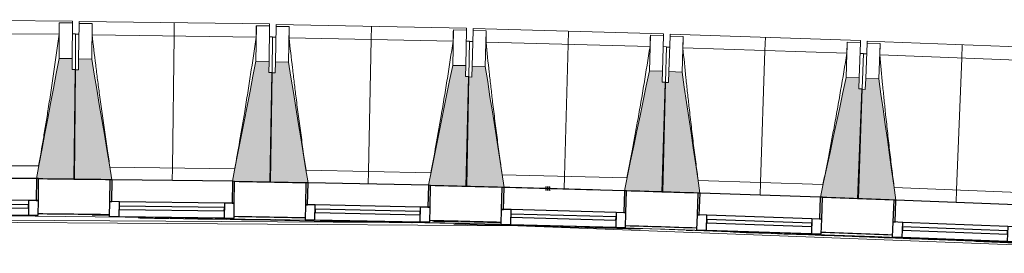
# Model space of a CAD drawing. Header units: millimetres. Extents: x -2845 to 74565, y -36590 to 13748.
# Tile 8 of 33: x 33214 to 37712, y -14446 to -13379. Entities that reach past the tile are written whole.
import ezdxf

# ---------------------------------------------------------------- set-up
doc = ezdxf.new("R2010")
doc.units = ezdxf.units.MM
doc.linetypes.add('Tiret', pattern=[2.5, 1.25, -1.25])
doc.layers.add('A-AREA', color=4, linetype='Tiret', lineweight=100, true_color=0x00ffff)
for name, color, linetype, lineweight in [('A-FLOR', 7, 'Continuous', 25), ('A-FLOR-HRAL', 7, 'Continuous', 18), ('A-GENM', 7, 'Continuous', 18), ('A-GLAZ', 7, 'Continuous', 25), ('I-WALL', 7, 'Continuous', 25), ('MUR', 7, 'Continuous', 25), ('S-BEAM', 7, 'Continuous', 18)]:
    doc.layers.add(name, color=color, linetype=linetype, lineweight=lineweight)

# ---------------------------------------------------------------- blocks, each defined once
blk = doc.blocks.new('20_MUR PREFA_01 - Type 1-3119337-2021_015_1111_DCE_1_50_N0 FINI_CFO_AL SPE')
at = {"layer": 'A-GENM'}
for p, q in [((0, 722.1), (0, 661.4)), ((0, 661.4), (0, 58.5)), ((0, 0.7), (0, 58.5))]:
    blk.add_line(p, q, dxfattribs=at)
blk = doc.blocks.new('B02_DC_STR_rvt-1-2021_015_1111_DCE_1_50_N0 FINI_CFO_AL SPE')
at = {"layer": 'S-BEAM', "lineweight": 5, "true_color": 0x787878}
for points in [[(-19704, -14107), (-19700.6, -13606.1), (-19715.6, -13606), (-19715.3, -13556), (-19775.3, -13555.6), (-19878.9, -14105.1), (-19869, -14105.2), (-19869, -14105.9), (-19739.7, -14106.8)], [(-19543.4, -14110.7), (-19543.4, -14110), (-19533.5, -14110), (-19626, -13558.6), (-19686, -13557.8), (-19686.7, -13607.8), (-19701.7, -13607.6), (-19708.4, -14108.5), (-19544.7, -14110.7)], [(-18808.5, -14120.5), (-18801.8, -13619.7), (-18816.8, -13619.5), (-18816.1, -13569.5), (-18876.1, -13568.9), (-18983.3, -14117.5), (-18973.4, -14117.6), (-18973.4, -14118.3), (-18929.8, -14118.9)], [(-18647.8, -14125.3), (-18647.8, -14124.6), (-18638, -14124.6), (-18726.9, -13572.7), (-18786.8, -13571.5), (-18787.8, -13621.5), (-18802.8, -13621.2), (-18812.8, -14122), (-18649, -14125.2)], [(-17913, -14139.9), (-17903, -13639.1), (-17918, -13638.8), (-17917, -13588.8), (-17977, -13587.6), (-18087.8, -14135.7), (-18077.9, -14135.9), (-18077.9, -14136.6), (-17966, -14138.8)], [(-17742.4, -14145.9), (-17827.8, -13592.6), (-17887.8, -13591), (-17889.1, -13641), (-17904.1, -13640.6), (-17917.3, -14141.3), (-17742.4, -14145.9)], [(-17017.6, -14165), (-17004.4, -13664.3), (-17019.4, -13663.9), (-17018.1, -13613.9), (-17078.1, -13612.4), (-17192.6, -14160.4), (-17079.1, -14163.4)], [(-16857.1, -14171.9), (-16857.1, -14171.2), (-16847.3, -14171.2), (-16928.9, -13618.3), (-16988.9, -13616.3), (-16990.5, -13666.3), (-17005.5, -13665.8), (-17022, -14166.4), (-16860.4, -14171.8)], [(-16122.5, -14196.1), (-16106, -13695.4), (-16121, -13694.9), (-16119.4, -13645), (-16179.3, -13643), (-16297.3, -14189.6), (-16287.4, -14189.9), (-16287.4, -14190.6), (-16192.3, -14193.8)], [(-15962, -14203.9), (-15962, -14203.2), (-15952.2, -14203.2), (-16030.2, -13649.9), (-16090.2, -13647.5), (-16092.1, -13697.5), (-16107.1, -13696.9), (-16126.9, -14197.4), (-15965.9, -14203.8)]]:
    blk.add_hatch(color=8, dxfattribs=at).paths.add_polyline_path(points)
at = {"layer": 'S-BEAM'}
for p, q in [((-19714.1, -13384.9), (-20584.1, -13378.9)), ((-19774.1, -13393.5), (-19775.3, -13555.6)), ((-19774.2, -13393.8), (-19774.1, -13393.5)), ((-19774.1, -13393.5), (-19714.1, -13393.9)), ((-19714.1, -13393.9), (-19715.3, -13556)), ((-19714.1, -13384.9), (-19714.1, -13393.9)), ((-19686, -13557.8), (-19683.8, -13395.7)), ((-19683.8, -13395.7), (-19683.7, -13386.7)), ((-19683.8, -13395.7), (-19623.8, -13396.5)), ((-18813.8, -13398.3), (-19683.7, -13386.7)), ((-19626, -13558.6), (-19623.8, -13396.5)), ((-19623.8, -13396.5), (-19623.8, -13396.8)), ((-18813.8, -13398.3), (-18813.9, -13407.4)), ((-18783.6, -13409.4), (-18783.4, -13400.4)), ((-17913.6, -13417.7), (-18783.4, -13400.4)), ((-19774.7, -13445.1), (-20524.2, -13439.9)), ((-19699.5, -13444), (-19714.5, -13443.9)), ((-19699.5, -13444), (-19700.6, -13606.1)), ((-19684.5, -13445.7), (-19699.5, -13445.5)), ((-18874.8, -13458.1), (-19624.3, -13448.1)), ((-18873.9, -13406.6), (-18876.1, -13568.7)), ((-18874, -13406.8), (-18873.9, -13406.6)), ((-18873.9, -13406.6), (-18813.9, -13407.4)), ((-18813.9, -13407.4), (-18816.1, -13569.5)), ((-18786.8, -13571.5), (-18783.6, -13409.4)), ((-18783.6, -13409.4), (-18723.6, -13410.6)), ((-18726.9, -13572.7), (-18723.6, -13410.6)), ((-18723.6, -13410.6), (-18723.6, -13410.9)), ((-17973.8, -13425.5), (-17977, -13587.6)), ((-17973.8, -13425.5), (-17913.8, -13426.7)), ((-17973.8, -13425.8), (-17973.8, -13425.5)), ((-17913.8, -13426.7), (-17917, -13588.8)), ((-17913.6, -13417.7), (-17913.8, -13426.7)), ((-17887.8, -13591), (-17883.5, -13428.9)), ((-17883.5, -13428.9), (-17883.3, -13419.9)), ((-17883.5, -13428.9), (-17823.5, -13430.5)), ((-17013.6, -13442.9), (-17883.3, -13419.9)), ((-17827.8, -13592.6), (-17823.5, -13430.5)), ((-17823.5, -13430.5), (-17823.5, -13430.8)), ((-17013.6, -13442.9), (-17013.8, -13451.9)), ((-16983.6, -13454.3), (-16983.3, -13445.3)), ((-16113.7, -13473.9), (-16983.3, -13445.3)), ((-18799.6, -13457.6), (-18814.6, -13457.4)), ((-18799.6, -13457.6), (-18801.8, -13619.7)), ((-18784.6, -13459.4), (-18799.6, -13459.1)), ((-17975.1, -13477.1), (-18724.4, -13462.2)), ((-17899.8, -13477), (-17914.8, -13476.7)), ((-17899.8, -13477), (-17903, -13639.1)), ((-17884.8, -13478.9), (-17899.8, -13478.5)), ((-17075.4, -13501.9), (-17824.7, -13482.1)), ((-17073.8, -13450.3), (-17078.1, -13612.4)), ((-17073.8, -13450.3), (-17013.8, -13451.9)), ((-17073.8, -13450.6), (-17073.8, -13450.3)), ((-17013.8, -13451.9), (-17018.1, -13613.9)), ((-16988.9, -13616.3), (-16983.6, -13454.3)), ((-16983.6, -13454.3), (-16923.6, -13456.3)), ((-16928.9, -13618.3), (-16923.6, -13456.3)), ((-16923.6, -13456.3), (-16923.6, -13456.6)), ((-16174, -13481), (-16179.3, -13643)), ((-16174, -13481), (-16114, -13482.9)), ((-16174, -13481.2), (-16174, -13481)), ((-16114, -13482.9), (-16119.4, -13645)), ((-16113.7, -13473.9), (-16114, -13482.9)), ((-16090.2, -13647.5), (-16083.8, -13485.6)), ((-16083.8, -13485.6), (-16083.4, -13476.5)), ((-16083.8, -13485.6), (-16023.8, -13487.9)), ((-15214.1, -13510.8), (-16083.4, -13476.5)), ((-16030.2, -13649.9), (-16023.8, -13487.9)), ((-16023.8, -13487.9), (-16023.8, -13488.2)), ((-17000.1, -13502.3), (-17015.1, -13501.9)), ((-17000.1, -13502.3), (-17004.4, -13664.3)), ((-16985.2, -13504.3), (-17000.2, -13503.8)), ((-16175.9, -13532.5), (-16925, -13507.9)), ((-16100.7, -13533.4), (-16115.7, -13532.9)), ((-16100.7, -13533.4), (-16106, -13695.4)), ((-16085.8, -13535.5), (-16100.7, -13534.9)), ((-15276.7, -13569), (-16025.6, -13539.5)), ((-19715.3, -13556), (-19775.3, -13555.6)), ((-19715.6, -13606), (-19715.3, -13556)), ((-19686, -13557.8), (-19686.7, -13607.8)), ((-19626, -13558.6), (-19686, -13557.8)), ((-18816.1, -13569.5), (-18876.1, -13568.7)), ((-18816.8, -13619.5), (-18816.1, -13569.5)), ((-18786.8, -13571.5), (-18787.8, -13621.5)), ((-18726.9, -13572.7), (-18786.8, -13571.5)), ((-19700.6, -13606.1), (-19715.6, -13606)), ((-19701.7, -13607.6), (-19708.4, -14108.5)), ((-19704, -14107), (-19700.6, -13606.1)), ((-19686.7, -13607.8), (-19701.7, -13607.6)), ((-18801.8, -13619.7), (-18816.8, -13619.5)), ((-18802.8, -13621.2), (-18812.8, -14122)), ((-18808.5, -14120.5), (-18801.8, -13619.7)), ((-18787.8, -13621.5), (-18802.8, -13621.2)), ((-17917, -13588.8), (-17977, -13587.6)), ((-17918, -13638.8), (-17917, -13588.8)), ((-17887.8, -13591), (-17889.1, -13641)), ((-17827.8, -13592.6), (-17887.8, -13591)), ((-17018.1, -13613.9), (-17078.1, -13612.4)), ((-17019.4, -13663.9), (-17018.1, -13613.9)), ((-16988.9, -13616.3), (-16990.5, -13666.3)), ((-16928.9, -13618.3), (-16988.9, -13616.3)), ((-17903, -13639.1), (-17918, -13638.8)), ((-17904.1, -13640.6), (-17917.3, -14141.3)), ((-17913, -14139.9), (-17903, -13639.1)), ((-17889.1, -13641), (-17904.1, -13640.6)), ((-17005.5, -13665.8), (-17022, -14166.4)), ((-17004.4, -13664.3), (-17019.4, -13663.9)), ((-17017.6, -14165), (-17004.4, -13664.3)), ((-16990.5, -13666.3), (-17005.5, -13665.8)), ((-16119.4, -13645), (-16179.3, -13643)), ((-16121, -13694.9), (-16119.4, -13645)), ((-16090.2, -13647.5), (-16092.1, -13697.5)), ((-16030.2, -13649.9), (-16090.2, -13647.5)), ((-16107.1, -13696.9), (-16126.9, -14197.4)), ((-16122.5, -14196.1), (-16106, -13695.4)), ((-16106, -13695.4), (-16121, -13694.9)), ((-16092.1, -13697.5), (-16107.1, -13696.9)), ((-20438.9, -14043.5), (-19868.4, -14047.4)), ((-19542.9, -14052.2), (-18972.4, -14059.8)), ((-18646.9, -14066.8), (-18076.5, -14078.1)), ((-19869.1, -14105.9), (-19704, -14107)), ((-19708.4, -14108.5), (-19543.4, -14110.7)), ((-18973.5, -14118.3), (-18808.5, -14120.5)), ((-18812.8, -14122), (-18647.8, -14125.3)), ((-17751.1, -14087.2), (-17180.8, -14102.2)), ((-16855.4, -14113.4), (-16285.2, -14132.2)), ((-18078, -14136.6), (-17913, -14139.9)), ((-17917.3, -14141.3), (-17742.4, -14145.9)), ((-17192.4, -14159.7), (-17742.5, -14145.2)), ((-17192.6, -14160.4), (-17017.6, -14165)), ((-17022, -14166.4), (-16857.1, -14171.9)), ((-15959.9, -14145.5), (-15389.9, -14168)), ((-16287.5, -14190.6), (-16122.5, -14196.1)), ((-16126.9, -14197.4), (-15962, -14203.9))]:
    blk.add_line(p, q, dxfattribs=at)
at = {"layer": 'S-BEAM', "flags": 128}
for points in [[(-19774.7, -13445.1), (-19774.6, -13434.8), (-19774.5, -13424.5), (-19774.4, -13414.3), (-19774.3, -13404), (-19774.2, -13393.8)], [(-19623.8, -13396.8), (-19623.9, -13407.1), (-19624, -13417.3), (-19624.1, -13427.6), (-19624.2, -13437.9), (-19624.3, -13448.1)], [(-18874.8, -13458.1), (-18874.7, -13447.9), (-18874.5, -13437.6), (-18874.3, -13427.4), (-18874.1, -13417.1), (-18874, -13406.8)], [(-18723.6, -13410.9), (-18723.8, -13421.1), (-18723.9, -13431.4), (-18724.1, -13441.6), (-18724.3, -13451.9), (-18724.4, -13462.2)], [(-17975.1, -13477.1), (-17974.8, -13466.8), (-17974.6, -13456.6), (-17974.3, -13446.3), (-17974.1, -13436), (-17973.8, -13425.8)], [(-17823.5, -13430.8), (-17823.7, -13441), (-17824, -13451.3), (-17824.2, -13461.6), (-17824.4, -13471.8), (-17824.7, -13482.1)], [(-17075.4, -13501.9), (-17075.1, -13491.6), (-17074.8, -13481.3), (-17074.5, -13471.1), (-17074.2, -13460.8), (-17073.8, -13450.6)], [(-16923.6, -13456.6), (-16923.9, -13466.8), (-16924.2, -13477.1), (-16924.5, -13487.3), (-16924.8, -13497.6), (-16925, -13507.9)], [(-16175.9, -13532.5), (-16175.6, -13522.3), (-16175.2, -13512), (-16174.8, -13501.7), (-16174.4, -13491.5), (-16174, -13481.2)], [(-16023.8, -13488.2), (-16024.2, -13498.4), (-16024.5, -13508.7), (-16024.9, -13519), (-16025.3, -13529.2), (-16025.6, -13539.5)], [(-19775.3, -13555.6), (-19788.2, -13624.4), (-19801.2, -13693.1), (-19814.2, -13761.9), (-19827.1, -13830.7), (-19840.1, -13899.5), (-19853.1, -13968.2), (-19866.1, -14037), (-19878.9, -14105.1)], [(-19533.5, -14110.1), (-19545, -14041.8), (-19556.5, -13972.8), (-19568.1, -13903.7), (-19579.7, -13834.7), (-19591.3, -13765.7), (-19602.9, -13696.7), (-19614.4, -13627.7), (-19626, -13558.6)], [(-18876.1, -13568.7), (-18889.5, -13637.3), (-18902.9, -13706), (-18916.3, -13774.7), (-18929.8, -13843.4), (-18943.2, -13912.1), (-18956.6, -13980.8), (-18970, -14049.5), (-18983.3, -14117.5)], [(-18637.9, -14124.8), (-18649, -14056.4), (-18660.1, -13987.3), (-18671.2, -13918.2), (-18682.3, -13849.1), (-18693.5, -13780), (-18704.6, -13710.9), (-18715.7, -13641.8), (-18726.9, -13572.7)], [(-17977, -13587.6), (-17990.9, -13656.2), (-18004.7, -13724.8), (-18018.6, -13793.4), (-18032.5, -13862), (-18046.3, -13930.6), (-18060.2, -13999.2), (-18074.1, -14067.8), (-18087.8, -14135.7)], [(-17742.4, -14145.9), (-17753.1, -14076.7), (-17763.7, -14007.6), (-17774.4, -13938.4), (-17785.1, -13869.2), (-17795.8, -13800.1), (-17806.5, -13730.9), (-17817.1, -13661.7), (-17827.8, -13592.6)], [(-17078.1, -13612.4), (-17092.4, -13680.9), (-17106.7, -13749.4), (-17121, -13817.9), (-17135.3, -13886.4), (-17149.6, -13954.9), (-17164, -14023.4), (-17178.3, -14091.9), (-17192.6, -14160.4)], [(-16847.2, -14171.5), (-16857.3, -14103), (-16867.6, -14033.7), (-16877.8, -13964.5), (-16888, -13895.3), (-16898.2, -13826), (-16908.5, -13756.8), (-16918.7, -13687.5), (-16928.9, -13618.3)], [(-16179.3, -13643), (-16194.1, -13711.4), (-16208.8, -13779.8), (-16223.6, -13848.2), (-16238.4, -13916.6), (-16253.1, -13985.1), (-16267.9, -14053.5), (-16282.6, -14121.9), (-16297.3, -14189.6)], [(-15952.1, -14203.6), (-15961.8, -14135), (-15971.6, -14065.7), (-15981.3, -13996.4), (-15991.1, -13927.1), (-16000.9, -13857.8), (-16010.7, -13788.5), (-16020.4, -13719.2), (-16030.2, -13649.9)]]:
    blk.add_lwpolyline(points, dxfattribs=at)
at = {"layer": 'S-BEAM'}
for points, knots in [([(-19868.5, -14047.4), (-19861.1, -14005.8), (-19850, -13941.5), (-19835.6, -13854.3), (-19823.8, -13780.5), (-19811.5, -13701), (-19794.5, -13587.3), (-19782.5, -13502), (-19774.7, -13445.1)], [0.0183438, 0.0183438, 0.0183438, 0.0183438, 0.2222222, 0.3333333, 0.4444444, 0.5833333, 0.7222222, 1, 1, 1, 1]), ([(-19624.3, -13448.1), (-19619, -13493.8), (-19610.8, -13562.2), (-19599.4, -13653.4), (-19589.7, -13727.5), (-19578.9, -13807.3), (-19566.9, -13892.7), (-19554.8, -13974.4), (-19546.6, -14027.5), (-19542.7, -14052.2)], [0, 0, 0, 0, 0.2222222, 0.3333333, 0.4444444, 0.5833333, 0.7222222, 0.8611111, 0.9816328, 0.9816328, 0.9816328, 0.9816328]), ([(-18972.5, -14059.9), (-18964.9, -14018.3), (-18953.3, -13954.1), (-18938.4, -13867), (-18926.1, -13793.3), (-18913.3, -13713.8), (-18895.6, -13600.2), (-18883, -13515), (-18874.8, -13458.1)], [0.0183438, 0.0183438, 0.0183438, 0.0183438, 0.2222222, 0.3333333, 0.4444444, 0.5833333, 0.7222222, 1, 1, 1, 1]), ([(-18724.4, -13462.2), (-18719.4, -13507.9), (-18711.7, -13576.4), (-18700.8, -13667.6), (-18691.6, -13741.8), (-18681.4, -13821.6), (-18669.9, -13907.1), (-18658.4, -13988.9), (-18650.5, -14042.1), (-18646.8, -14066.8)], [0, 0, 0, 0, 0.2222222, 0.3333333, 0.4444444, 0.5833333, 0.7222222, 0.8611111, 0.9816328, 0.9816328, 0.9816328, 0.9816328]), ([(-18076.7, -14078.1), (-18068.7, -14036.6), (-18056.8, -13972.5), (-18041.3, -13885.5), (-18028.5, -13811.9), (-18015.1, -13732.5), (-17996.7, -13619), (-17983.6, -13533.9), (-17975.1, -13477.1)], [0.0183438, 0.0183438, 0.0183438, 0.0183438, 0.2222222, 0.3333333, 0.4444444, 0.5833333, 0.7222222, 1, 1, 1, 1]), ([(-17824.7, -13482.1), (-17820, -13527.8), (-17812.7, -13596.3), (-17802.4, -13687.7), (-17793.7, -13761.9), (-17784, -13841.8), (-17773, -13927.4), (-17762, -14009.2), (-17754.5, -14062.5), (-17751, -14087.2)], [0, 0, 0, 0, 0.2222222, 0.3333333, 0.4444444, 0.5833333, 0.7222222, 0.8611111, 0.9816328, 0.9816328, 0.9816328, 0.9816328]), ([(-17180.9, -14102.2), (-17172.7, -14060.8), (-17160.4, -13996.7), (-17144.3, -13909.9), (-17131, -13836.3), (-17117.1, -13757), (-17098, -13643.7), (-17084.3, -13558.6), (-17075.4, -13501.9)], [0.0183438, 0.0183438, 0.0183438, 0.0183438, 0.2222222, 0.3333333, 0.4444444, 0.5833333, 0.7222222, 1, 1, 1, 1]), ([(-16925, -13507.9), (-16920.7, -13553.6), (-16913.8, -13622.2), (-16904.1, -13713.6), (-16895.9, -13787.9), (-16886.7, -13867.8), (-16876.3, -13953.5), (-16865.8, -14035.4), (-16858.7, -14088.7), (-16855.3, -14113.4)], [0, 0, 0, 0, 0.2222222, 0.3333333, 0.4444444, 0.5833333, 0.7222222, 0.8611111, 0.9816328, 0.9816328, 0.9816328, 0.9816328]), ([(-16285.4, -14132.2), (-16276.9, -14090.8), (-16264.1, -14026.8), (-16247.4, -13940), (-16233.7, -13866.6), (-16219.3, -13787.4), (-16199.4, -13674.2), (-16185.2, -13589.2), (-16175.9, -13532.5)], [0.0183438, 0.0183438, 0.0183438, 0.0183438, 0.2222222, 0.3333333, 0.4444444, 0.5833333, 0.7222222, 1, 1, 1, 1]), ([(-16025.6, -13539.5), (-16021.5, -13585.3), (-16015.1, -13653.9), (-16006, -13745.3), (-15998.3, -13819.7), (-15989.6, -13899.7), (-15979.8, -13985.4), (-15969.8, -14067.4), (-15963.1, -14120.7), (-15959.8, -14145.5)], [0, 0, 0, 0, 0.2222222, 0.3333333, 0.4444444, 0.5833333, 0.7222222, 0.8611111, 0.9816328, 0.9816328, 0.9816328, 0.9816328])]:
    blk.add_open_spline(points, degree=3, knots=knots, dxfattribs=at)
at = {"layer": 'S-BEAM', "color": 5, "lineweight": 25, "true_color": 0x0000ff}
for p, rotation in [((-19258.4, -14114.5), 359.2337380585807), ((-18362.9, -14130.9), 358.8606716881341), ((-17467.5, -14153.2), 358.4876053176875), ((-16572.3, -14181.2), 358.1145389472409), ((-15677.2, -14215.2), 357.7414725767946)]:
    blk.add_blockref('20_MUR PREFA_01 - Type 1-3119337-2021_015_1111_DCE_1_50_N0 FINI_CFO_AL SPE', p, dxfattribs=dict(at, rotation=rotation))
blk = doc.blocks.new('XXX_VIDE FENETRE - 550-377501-2021_015_1111_DCE_1_50_N0 FINI_CFO_AL SPE')
at = {"layer": 'A-GLAZ'}
for p, q in [((-285, 0), (-285, -100)), ((-275, 0), (-285, 0)), ((275, 0), (-275, 0)), ((-275, -100), (-275, 0)), ((285, 0), (275, 0)), ((275, 0), (275, -100)), ((285, -100), (285, 0)), ((-285, -100), (-275, -100)), ((-240, -100), (-285, -100)), ((-285, -100), (-285, -167.5)), ((-240, -167.5), (-240, -100)), ((240, -100), (-240, -100)), ((240, -100), (240, -167.5)), ((285, -100), (240, -100)), ((275, -100), (285, -100)), ((285, -167.5), (285, -100)), ((-285, -167.5), (-240, -167.5)), ((-240, -167.5), (240, -167.5)), ((240, -167.5), (285, -167.5))]:
    blk.add_line(p, q, dxfattribs=at)
at = {"layer": 'A-GLAZ', "color": 173, "true_color": 0x5c63b1}
for p, q in [((240, -120), (-240, -120)), ((-240, -120), (-240, -135)), ((240, -135), (240, -120)), ((-240, -135), (240, -135))]:
    blk.add_line(p, q, dxfattribs=at)
blk = doc.blocks.new('Garde-corps - Garde-corps-505471-2021_015_1111_DCE_1_50_N0 FINI_CFO_AL SPE')
at = {"layer": 'A-FLOR-HRAL'}
for p, q in [((-22974.4, -14275.7), (-17756.7, -14309.4)), ((-19624.6, -14272.3), (-19545.6, -14273.3)), ((-19414.5, -14283.9), (-19345.5, -14284.9)), ((-18754.3, -14294.7), (-18695.8, -14295.8)), ((-18067.8, -14300.4), (-17951.9, -14303.2)), ((-18163.1, -14307), (-18162.6, -14307)), ((-17265.9, -14326.2), (-14802.9, -14420.9)), ((-16911, -14341.6), (-16882, -14342.5))]:
    blk.add_line(p, q, dxfattribs=at)
at = {"layer": 'A-FLOR-HRAL', "flags": 128}
blk.add_lwpolyline([(-23168.9, -14284.7), (-17678.6, -14320.7), (-14410.7, -14446.4)], dxfattribs=at)
at = {"layer": 'A-FLOR-HRAL'}
for radius, start, end in [(137273, 87.112212, 90.771971), (137283.1, 89.258184, 89.393671), (137269.6, 88.757072, 89.199903), (137283.1, 88.884802, 89.020289), (137283.1, 88.51142, 88.646908), (137269.6, 88.245826, 88.601253), (137283.1, 88.138038, 88.273526), (137269.6, 87.683989, 88.067454), (137283.1, 87.764656, 87.900145), (137271.2, 87.635574, 87.86658), (137269.6, 87.113668, 87.605372)]:
    blk.add_arc((-21322.9, -151541.9), radius, start, end, dxfattribs=at)
blk = doc.blocks.new('B02_ARC_rvt-1-2021_015_1111_DCE_1_50_N0 FINI_CFO_AL SPE')
at = {"layer": 'A-AREA'}
blk.add_line((-17552.4, -14150.5), (-17530.8, -14151.1), dxfattribs=at)
at = {"layer": 'A-FLOR'}
for p, q in [((-19545.5, -14270.3), (-19625.1, -14269.3)), ((-17951.2, -14300.2), (-18081.1, -14297.1)), ((-16909.6, -14329.7), (-17072.6, -14324.6)), ((-16862.3, -14331.3), (-16901.4, -14330))]:
    blk.add_line(p, q, dxfattribs=at)
at = {"layer": 'I-WALL'}
blk.add_line((-17752.4, -14145.8), (-17752.4, -14145.2), dxfattribs=at)
for radius, start, end in [(137443.1, 89.258155, 89.39392), (137443.1, 88.884774, 89.020539), (137443.1, 88.511392, 88.647158), (137443.1, 88.138011, 88.273776), (137443.1, 87.764629, 87.900395), (137283.1, 89.258183, 89.393672), (137283.1, 88.884802, 89.020291), (137283.1, 88.51142, 88.646909), (137283.1, 88.138038, 88.273527), (137283.1, 87.764656, 87.900145)]:
    blk.add_arc((-21322.9, -151541.9), radius, start, end, dxfattribs=at)
at = {"layer": 'MUR'}
blk.add_arc((-21322.9, -151541.9), 137443.1, 88.327609, 88.50726, dxfattribs=at)
at = {"layer": 'A-FLOR-HRAL', "lineweight": 18}
blk.add_blockref('Garde-corps - Garde-corps-505471-2021_015_1111_DCE_1_50_N0 FINI_CFO_AL SPE', (0, 0), dxfattribs=at)
at = {"layer": 'A-GLAZ', "lineweight": 18}
for p, rotation in [((-20154, -14103.2), 359.606804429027), ((-19258.4, -14113.8), 359.2337380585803), ((-18362.9, -14130.2), 358.8606716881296), ((-17467.5, -14153.3), 358.4876053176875), ((-16572.2, -14180.6), 358.1145389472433), ((-15677.2, -14214.5), 357.7414725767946)]:
    blk.add_blockref('XXX_VIDE FENETRE - 550-377501-2021_015_1111_DCE_1_50_N0 FINI_CFO_AL SPE', p, dxfattribs=dict(at, rotation=rotation))

msp = doc.modelspace()

# ---------------------------------------------------------------- block references
at = {"lineweight": 5}
for name in ['B02_DC_STR_rvt-1-2021_015_1111_DCE_1_50_N0 FINI_CFO_AL SPE', 'B02_ARC_rvt-1-2021_015_1111_DCE_1_50_N0 FINI_CFO_AL SPE']:
    msp.add_blockref(name, (53169.3, 0), dxfattribs=at)

doc.saveas('drawing.dxf')
